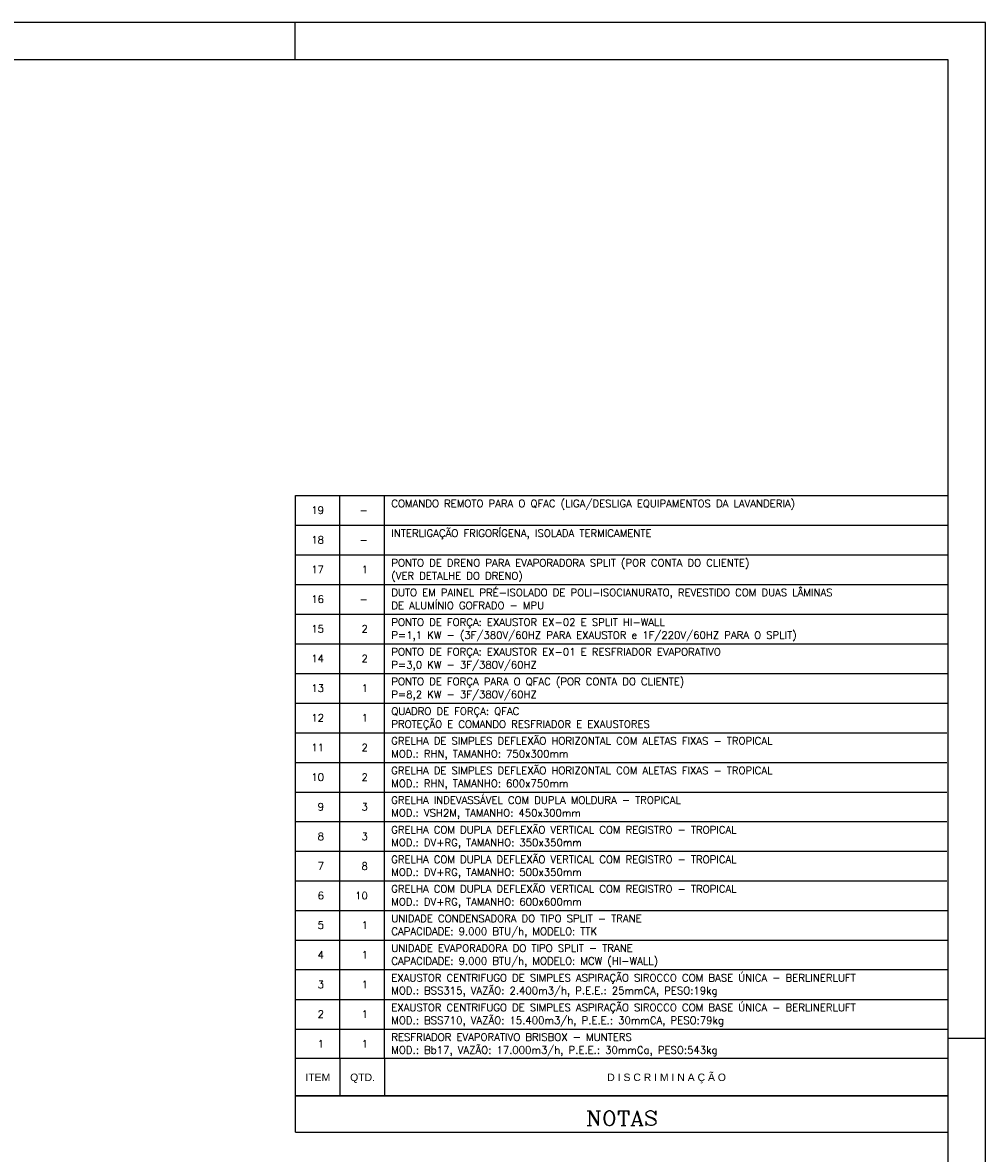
# Model space of a CAD drawing. Header units: inches. Extents: x -35 to 144, y -65 to -22.
# Tile 24 of 47: x 58 to 78, y -45 to -22. Entities that reach past the tile are written whole.
import ezdxf
from ezdxf.enums import TextEntityAlignment as Align

# ---------------------------------------------------------------- set-up
doc = ezdxf.new("R2010")
doc.units = ezdxf.units.IN
doc.header["$MEASUREMENT"] = 0
for name, color, linetype in [('AR_LEGENDA', 7, 'Continuous'), ('AR_TEXTO-15', 6, 'Continuous'), ('AR_TEXTO-20', 5, 'Continuous')]:
    doc.layers.add(name, color=color, linetype=linetype)
doc.styles.add('AR_TEXTO-20', font='ROMANS.shx', dxfattribs={"height": 0.4})
doc.styles.add('ROMANS', font='arial.ttf', dxfattribs={"height": 0.18})
doc.styles.add('TIT', font='ROMANC.SHX', dxfattribs={"height": 0.15})

# ---------------------------------------------------------------- blocks, each defined once
blk = doc.blocks.new('TIT_LEG')
at = {"layer": 'AR_LEGENDA', "color": 6}
for p, q in [((1750, 100), (0, 100)), ((0, 0), (0, 100)), ((120, 0), (120, 100)), ((240, 0), (240, 100)), ((1750, 0), (0, 0))]:
    blk.add_line(p, q, dxfattribs=at)
at = {"layer": 'AR_TEXTO-20', "color": 6, "linetype": 'Continuous', "style": 'ROMANS'}
for s, p in [('D I S C R I M I N A Ç Ã O', (995, 50)), ('ITEM', (60, 50)), ('QTD.', (180, 50))]:
    blk.add_text(s, height=20, dxfattribs=at).set_placement(p, align=Align.MIDDLE_CENTER)
blk = doc.blocks.new('LISTALEG')
at = {"layer": 'AR_LEGENDA', "color": 8}
for p, q in [((0, 80), (1760.4, 80)), ((0, 0), (0, 80)), ((120, 0), (120, 80)), ((240, 0), (240, 80))]:
    blk.add_line(p, q, dxfattribs=at)
at = {"layer": 'AR_TEXTO-20', "color": 2, "linetype": 'Continuous', "style": 'AR_TEXTO-20'}
for tag, p in [('DESC1', (258.6, 48.1)), ('DESC2', (258.6, 13.4))]:
    blk.add_attdef(tag, p, '', height=20, dxfattribs=at)
for tag, p in [('ITEM', (76.9, 30.1)), ('QTD', (195.4, 30.1))]:
    blk.add_attdef(tag, text='', height=20, dxfattribs=at).set_placement(p, align=Align.RIGHT)

msp = doc.modelspace()

# ---------------------------------------------------------------- linework, layer by layer
at = {"color": 7, "linetype": 'Continuous'}
for p, q in [((77.538, -22.41), (30.718, -22.41)), ((77.538, -65.106), (77.538, -22.41)), ((77.538, -42.831), (76.788, -42.831))]:
    msp.add_line(p, q, dxfattribs=at)
msp.add_line((63.663, -23.16), (63.663, -22.41))
at = {"color": 1}
for p, q in [((76.788, -23.16), (32.593, -23.16)), ((76.788, -64.356), (76.788, -23.16))]:
    msp.add_line(p, q, dxfattribs=at)
at = {"color": 8}
for p, q in [((63.666, -43.986), (76.788, -43.986)), ((63.666, -44.713), (63.666, -43.986)), ((63.666, -44.713), (76.788, -44.713))]:
    msp.add_line(p, q, dxfattribs=at)

# ---------------------------------------------------------------- block references
at = {"color": 1, "xscale": 0.007452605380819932, "yscale": 0.007452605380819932, "zscale": 0.007452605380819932}
for p, values in [((63.666, -32.511), {'ITEM': '19', 'QTD': '-', 'DESC1': 'COMANDO REMOTO PARA O QFAC (LIGA/DESLIGA EQUIPAMENTOS DA LAVANDERIA)'}), ((63.666, -33.107), {'ITEM': '18', 'QTD': '-', 'DESC1': 'INTERLIGAÇÃO FRIGORÍGENA, ISOLADA TERMICAMENTE'}), ((63.666, -33.704), {'ITEM': '17', 'QTD': '1', 'DESC1': 'PONTO DE DRENO PARA EVAPORADORA SPLIT (POR CONTA DO CLIENTE)', 'DESC2': '(VER DETALHE DO DRENO)'}), ((63.666, -34.3), {'ITEM': '16', 'QTD': '-', 'DESC1': 'DUTO EM PAINEL PRÉ-ISOLADO DE POLI-ISOCIANURATO, REVESTIDO COM DUAS LÂMINAS', 'DESC2': 'DE ALUMÍNIO GOFRADO - MPU'}), ((63.666, -40.851), {'ITEM': '5', 'QTD': '1', 'DESC1': 'UNIDADE CONDENSADORA DO TIPO SPLIT - TRANE', 'DESC2': 'CAPACIDADE: 9.000 BTU/h, MODELO: TTK'}), ((63.666, -41.447), {'ITEM': '4', 'QTD': '1', 'DESC1': 'UNIDADE EVAPORADORA DO TIPO SPLIT - TRANE', 'DESC2': 'CAPACIDADE: 9.000 BTU/h, MODELO: MCW (HI-WALL)'})]:
    msp.add_blockref('LISTALEG', p, dxfattribs=at).add_auto_attribs(values)
at = {"color": 6}
for p, xscale, yscale, zscale, values in [((63.668, -37.281), 0.00743977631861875, 0.00743977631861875, 0.00743977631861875, {'ITEM': '11', 'QTD': '2', 'DESC1': 'GRELHA DE SIMPLES DEFLEXÃO HORIZONTAL COM ALETAS FIXAS - TROPICAL', 'DESC2': 'MOD.: RHN, TAMANHO: 750x300mm'}), ((63.668, -37.876), 0.00743977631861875, 0.00743977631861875, 0.00743977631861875, {'ITEM': '10', 'QTD': '2', 'DESC1': 'GRELHA DE SIMPLES DEFLEXÃO HORIZONTAL COM ALETAS FIXAS - TROPICAL', 'DESC2': 'MOD.: RHN, TAMANHO: 600x750mm'}), ((63.668, -38.471), 0.00743977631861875, 0.00743977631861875, 0.00743977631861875, {'ITEM': '9', 'QTD': '3', 'DESC1': 'GRELHA INDEVASSÁVEL COM DUPLA MOLDURA - TROPICAL', 'DESC2': 'MOD.: VSH2M, TAMANHO: 450x300mm'}), ((63.668, -39.066), 0.00743977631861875, 0.00743977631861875, 0.00743977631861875, {'ITEM': '8', 'QTD': '3', 'DESC1': 'GRELHA COM DUPLA DEFLEXÃO VERTICAL COM REGISTRO - TROPICAL', 'DESC2': 'MOD.: DV+RG, TAMANHO: 350x350mm'}), ((63.668, -39.662), 0.00743977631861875, 0.00743977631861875, 0.00743977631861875, {'ITEM': '7', 'QTD': '8', 'DESC1': 'GRELHA COM DUPLA DEFLEXÃO VERTICAL COM REGISTRO - TROPICAL', 'DESC2': 'MOD.: DV+RG, TAMANHO: 500x350mm'}), ((63.668, -40.257), 0.00743977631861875, 0.00743977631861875, 0.00743977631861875, {'ITEM': '6', 'QTD': '10', 'DESC1': 'GRELHA COM DUPLA DEFLEXÃO VERTICAL COM REGISTRO - TROPICAL', 'DESC2': 'MOD.: DV+RG, TAMANHO: 600x600mm'}), ((63.666, -42.043), 0.007452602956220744, 0.007452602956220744, 0.007452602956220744, {'ITEM': '3', 'QTD': '1', 'DESC1': 'EXAUSTOR CENTRIFUGO DE SIMPLES ASPIRAÇÃO SIROCCO COM BASE ÚNICA - BERLINERLUFT', 'DESC2': 'MOD.: BSS315, VAZÃO: 2.400m3/h, P.E.E.: 25mmCA, PESO:19kg'}), ((63.666, -42.64), 0.007452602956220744, 0.007452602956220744, 0.007452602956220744, {'ITEM': '2', 'QTD': '1', 'DESC1': 'EXAUSTOR CENTRIFUGO DE SIMPLES ASPIRAÇÃO SIROCCO COM BASE ÚNICA - BERLINERLUFT', 'DESC2': 'MOD.: BSS710, VAZÃO: 15.400m3/h, P.E.E.: 30mmCA, PESO:79kg'}), ((63.666, -43.236), 0.007452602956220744, 0.007452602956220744, 0.007452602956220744, {'ITEM': '1', 'QTD': '1', 'DESC1': 'RESFRIADOR EVAPORATIVO BRISBOX - MUNTERS', 'DESC2': 'MOD.: Bb17, VAZÃO: 17.000m3/h, P.E.E.: 30mmCa, PESO:543kg'})]:
    msp.add_blockref('LISTALEG', p, dxfattribs=dict(at, xscale=xscale, yscale=yscale, zscale=zscale)).add_auto_attribs(values)
at = {"color": 6, "xscale": 0.007500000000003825, "yscale": 0.007500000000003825, "zscale": 0.007500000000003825}
msp.add_blockref('TIT_LEG', (63.666, -43.986), dxfattribs=at)
at = {"layer": 'AR_TEXTO-15', "xscale": 0.007452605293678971, "yscale": 0.007452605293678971, "zscale": 0.007452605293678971}
for p, values in [((63.666, -34.896), {'ITEM': '15', 'QTD': '2', 'DESC1': 'PONTO DE FORÇA: EXAUSTOR EX-02 E SPLIT HI-WALL', 'DESC2': 'P=1,1 KW - (3F/380V/60HZ PARA EXAUSTOR e 1F/220V/60HZ PARA O SPLIT)'}), ((63.666, -35.492), {'ITEM': '14', 'QTD': '2', 'DESC1': 'PONTO DE FORÇA: EXAUSTOR EX-01 E RESFRIADOR EVAPORATIVO', 'DESC2': 'P=3,0 KW - 3F/380V/60HZ'}), ((63.666, -36.088), {'ITEM': '13', 'QTD': '1', 'DESC1': 'PONTO DE FORÇA PARA O QFAC (POR CONTA DO CLIENTE)', 'DESC2': 'P=8,2 KW - 3F/380V/60HZ'}), ((63.666, -36.685), {'ITEM': '12', 'QTD': '1', 'DESC1': 'QUADRO DE FORÇA: QFAC', 'DESC2': 'PROTEÇÃO E COMANDO RESFRIADOR E EXAUSTORES'})]:
    msp.add_blockref('LISTALEG', p, dxfattribs=at).add_auto_attribs(values)

# ---------------------------------------------------------------- texts
at = {"color": 3, "style": 'TIT', "width": 1.1}
msp.add_text('NOTAS', height=0.2947, dxfattribs=at).set_placement((70.228, -44.435), align=Align.MIDDLE)

doc.saveas('drawing.dxf')
